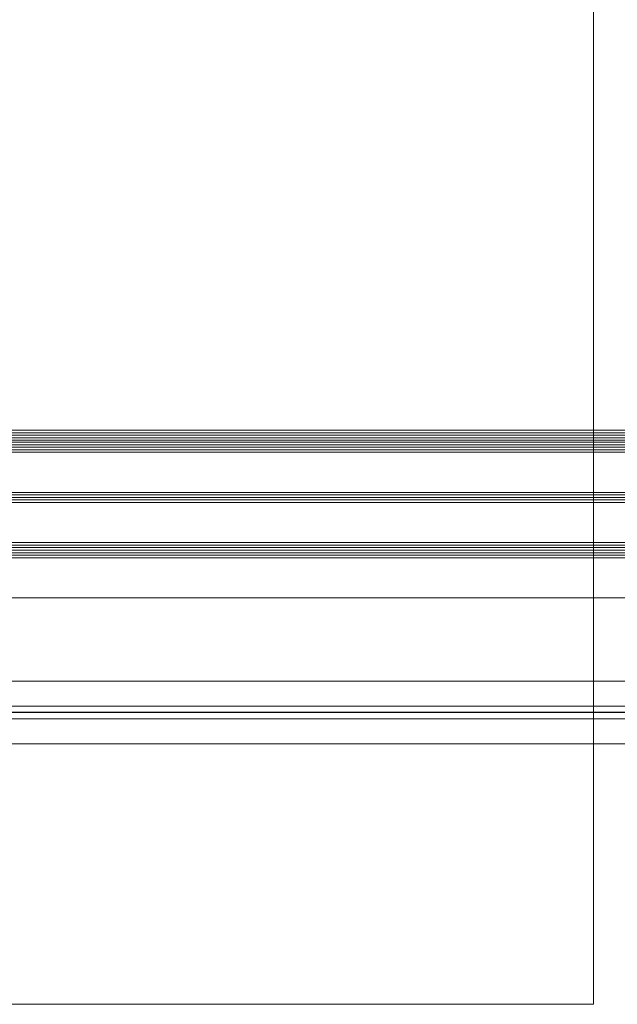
# Model space of a CAD drawing. Extents: x 1911006 to 2186114, y 709265 to 747216.
# Tile 35 of 256: x 1917701 to 1917939, y 734975 to 735367. Entities that reach past the tile are written whole.
import ezdxf

# ---------------------------------------------------------------- set-up
doc = ezdxf.new("R2010")
doc.units = 0
doc.header["$LTSCALE"] = 500
doc.header["$MEASUREMENT"] = 0
doc.linetypes.add('ACAD_ISO02W100', pattern=[15, 12, -3])
doc.linetypes.add('AM_DIN_G_W050', pattern=[13.75, 9.75, -1.5, 1, -1.5])
for name, color, linetype, lineweight in [('!_A_01_TENKÁ', 8, 'CONTINUOUS', 13), ('!_A_03_ČIARKOVANÁ', 41, 'ACAD_ISO02W100', 13), ('_MB_kreskowanie_szklo_0.09', 157, 'CONTINUOUS', 9), ('_MB_szklo_0.15', 142, 'CONTINUOUS', 15), ('AM_7', 4, 'AM_DIN_G_W050', 25)]:
    doc.layers.add(name, color=color, linetype=linetype, lineweight=lineweight)
doc.layers.add('!_A_44_REFERENCIA', color=241, linetype='CONTINUOUS', lineweight=15, plot=False)

msp = doc.modelspace()

# ---------------------------------------------------------------- linework, layer by layer
at = {"layer": '!_A_01_TENKÁ', "color": 7}
for p, q in [((1921360.13, 735103.23), (1917503.2, 735103.23)), ((1917503.2, 735093.23), (1921360.13, 735093.23)), ((1921360.13, 735088.23), (1917503.2, 735088.23)), ((1917503.2, 735078.23), (1921360.13, 735078.23))]:
    msp.add_line(p, q, dxfattribs=at)
at = {"layer": '!_A_03_ČIARKOVANÁ', "color": 7}
msp.add_lwpolyline([(1917346.45, 735136.39), (1933649.45, 735136.39)], dxfattribs=at)
at = {"layer": '!_A_44_REFERENCIA', "color": 7}
msp.add_lwpolyline([(1917929.17, 735568.52), (1917929.17, 734974.52), (1917509.17, 734974.52), (1917509.17, 735568.52)], close=True, dxfattribs=at)
at = {"layer": '_MB_kreskowanie_szklo_0.09', "color": 7}
for points in [[(1917482.45, 735202.19), (1918410.45, 735202.19)], [(1917482.45, 735201.19), (1918410.45, 735201.19)], [(1917482.45, 735200.19), (1918410.45, 735200.19)], [(1917482.45, 735197.43), (1918410.45, 735197.43)], [(1917482.45, 735196.43), (1918410.45, 735196.43)], [(1917482.45, 735195.43), (1918410.45, 735195.43)], [(1917482.45, 735177.43), (1918410.45, 735177.43)], [(1917482.45, 735176.43), (1918410.45, 735176.43)], [(1917482.45, 735175.43), (1918410.45, 735175.43)], [(1917482.45, 735157.43), (1918410.45, 735157.43)], [(1917482.45, 735156.43), (1918410.45, 735156.43)], [(1917482.45, 735155.43), (1918410.45, 735155.43)], [(1917482.45, 735154.43), (1918410.45, 735154.43)], [(1917482.45, 735153.43), (1918410.45, 735153.43)]]:
    msp.add_lwpolyline(points, dxfattribs=at)
at = {"layer": '_MB_szklo_0.15', "color": 7}
for points in [[(1918410.45, 735199.19), (1917482.45, 735199.19), (1917482.45, 735203.19), (1918410.45, 735203.19)], [(1918410.45, 735198.43), (1917482.45, 735198.43), (1917482.45, 735199.19), (1918410.45, 735199.19)], [(1918410.45, 735194.43), (1917482.45, 735194.43), (1917482.45, 735198.43), (1918410.45, 735198.43)], [(1918410.45, 735174.43), (1917482.45, 735174.43), (1917482.45, 735178.43), (1918410.45, 735178.43)], [(1918410.45, 735152.43), (1917482.45, 735152.43), (1917482.45, 735158.43), (1918410.45, 735158.43)]]:
    msp.add_lwpolyline(points, dxfattribs=at)
at = {"layer": 'AM_7', "color": 7}
msp.add_line((1921360.13, 735090.73), (1917479.5, 735090.73), dxfattribs=at)

doc.saveas('drawing.dxf')
